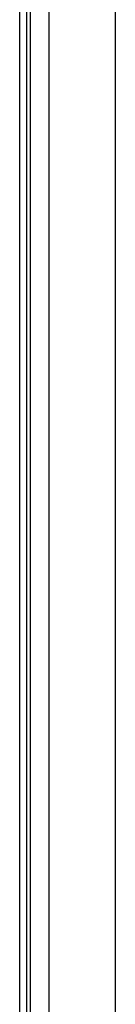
# Model space of a CAD drawing. Header units: inches. Extents: x 20 to 683, y 61 to 320.
# Tile 120 of 256: x 92.348 to 93.25, y 185.536 to 194.816. Entities that reach past the tile are written whole.
import ezdxf

# ---------------------------------------------------------------- set-up
doc = ezdxf.new("R2010")
doc.units = ezdxf.units.IN
doc.header["$MEASUREMENT"] = 0
doc.layers.add('Visible Edges(ANSI)', color=7, linetype='Continuous', lineweight=25)
doc.layers.add('Visible Tangent Edges(ANSI)', color=7, linetype='Continuous', lineweight=25)

msp = doc.modelspace()

# ---------------------------------------------------------------- linework, layer by layer
at = {"layer": 'Visible Edges(ANSI)'}
for p, q in [((92.3478, 176.4917), (92.3478, 215.0947)), ((92.4158, 176.4917), (92.4158, 215.0947)), ((92.6253, 177.2897), (92.6253, 195.5129)), ((93.2503, 195.3509), (93.2503, 177.2897))]:
    msp.add_line(p, q, dxfattribs=at)
at = {"layer": 'Visible Tangent Edges(ANSI)'}
msp.add_line((92.4468, 215.0947), (92.4468, 176.3747), dxfattribs=at)

doc.saveas('drawing.dxf')
